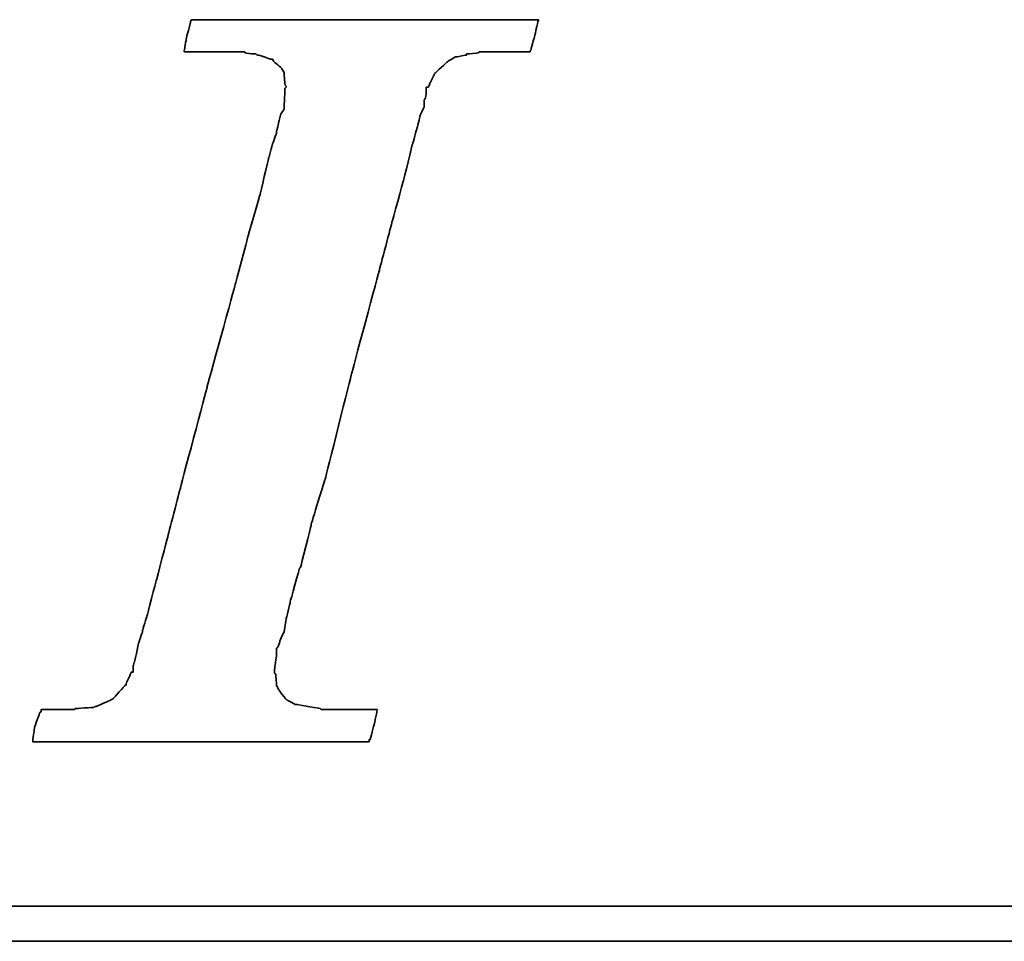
# Model space of a CAD drawing. Header units: millimetres. Extents: x 8 to 287, y -34 to 54.
# Tile 31 of 51: x 209.92 to 211.99, y -9.46 to -7.52. Entities that reach past the tile are written whole.
import ezdxf

# ---------------------------------------------------------------- set-up
doc = ezdxf.new("R2010")
doc.units = ezdxf.units.MM
doc.header["$LTSCALE"] = 0.15
doc.layers.add('DIM', color=4, linetype='CONTINUOUS')
doc.layers.add('layer 1', color=7, linetype='CONTINUOUS')

# ---------------------------------------------------------------- blocks, each defined once
blk = doc.blocks.new('TBI MOTION logo(完整正式版)')
at = {"layer": 'layer 1', "color": 22, "lineweight": 35}
for points, knots in [([(-40.59125, -7.94375), (-40.59125, -7.94375), (-40.97375, -7.94375), (-40.97375, -7.94375), (-40.97375, -7.94375), (-40.97375, -7.94375), (-41.38125, -7.94375), (-41.38125, -7.94375), (-41.38125, -7.94375), (-41.38125, -7.94375), (-41.54875, -7.94375), (-41.54875, -7.94375), (-41.54875, -7.94375), (-41.54875, -7.94375), (-41.59875, -7.94375), (-41.59875, -7.94375), (-41.59875, -7.94375), (-41.59875, -7.94375), (-41.88375, -7.94375), (-41.88375, -7.94375), (-41.88375, -7.94375), (-41.88375, -7.94375), (-41.90875, -7.91875), (-41.90875, -7.91875), (-41.90875, -7.91875), (-41.90875, -7.91875), (-42.19875, -7.87125), (-42.19875, -7.87125), (-42.19875, -7.87125), (-42.19875, -7.87125), (-42.43875, -7.82375), (-42.43875, -7.82375), (-42.43875, -7.82375), (-42.43875, -7.82375), (-42.45875, -7.82375), (-42.45875, -7.82375), (-42.45875, -7.82375), (-42.45875, -7.82375), (-42.48625, -7.82375), (-42.48625, -7.82375), (-42.48625, -7.82375), (-42.48625, -7.82375), (-42.67625, -7.72375), (-42.67625, -7.72375), (-42.67625, -7.72375), (-42.67625, -7.72375), (-42.70125, -7.70375), (-42.70125, -7.70375), (-42.70125, -7.70375), (-42.70125, -7.70375), (-42.72375, -7.67875), (-42.72375, -7.67875), (-42.72375, -7.67875), (-42.72375, -7.67875), (-42.86875, -7.48875), (-42.86875, -7.48875), (-42.86875, -7.48875), (-42.86875, -7.48875), (-42.89375, -7.43875), (-42.89375, -7.43875), (-42.89375, -7.43875), (-42.89375, -7.43875), (-42.91875, -7.38875), (-42.91875, -7.38875), (-42.91875, -7.38875), (-42.91875, -7.38875), (-42.93875, -7.12875), (-42.93875, -7.12875), (-42.93875, -7.12875), (-42.93875, -7.12875), (-42.96375, -7.10375), (-42.96375, -7.10375), (-42.96375, -7.10375), (-42.96375, -7.10375), (-42.96375, -7.05375), (-42.96375, -7.05375), (-42.96375, -7.05375), (-42.96375, -7.05375), (-42.96375, -7.00875), (-42.96375, -7.00875), (-42.96375, -7.00875), (-42.96375, -7.00875), (-42.91875, -6.69625), (-42.91875, -6.69625), (-42.91875, -6.69625), (-42.91875, -6.69625), (-42.91875, -6.62375), (-42.91875, -6.62375), (-42.91875, -6.62375), (-42.91875, -6.62375), (-42.91875, -6.59625), (-42.91875, -6.59625), (-42.91875, -6.59625), (-42.91875, -6.59625), (-42.91875, -6.57375), (-42.91875, -6.57375), (-42.91875, -6.57375), (-42.91875, -6.57375), (-42.91875, -6.52875), (-42.91875, -6.52875), (-42.91875, -6.52875), (-42.91875, -6.52875), (-42.89375, -6.50375), (-42.89375, -6.50375), (-42.89375, -6.50375), (-42.89375, -6.50375), (-42.84375, -6.38375), (-42.84375, -6.38375), (-42.84375, -6.38375), (-42.84375, -6.38375), (-42.84375, -6.35875), (-42.84375, -6.35875), (-42.84375, -6.35875), (-42.84375, -6.35875), (-42.74625, -6.14375), (-42.74625, -6.14375), (-42.74625, -6.14375), (-42.74625, -6.14375), (-42.70125, -5.85375), (-42.70125, -5.85375), (-42.70125, -5.85375), (-42.70125, -5.85375), (-42.60375, -5.47125), (-42.60375, -5.47125), (-42.60375, -5.47125), (-42.60375, -5.47125), (-42.60375, -5.44875), (-42.60375, -5.44875), (-42.60375, -5.44875), (-42.60375, -5.44875), (-42.38875, -4.67875), (-42.38875, -4.67875), (-42.38875, -4.67875), (-42.38875, -4.67875), (-42.36375, -4.65375), (-42.36375, -4.65375), (-42.36375, -4.65375), (-42.36375, -4.65375), (-42.12375, -3.69625), (-42.12375, -3.69625), (-42.12375, -3.69625), (-42.12375, -3.69625), (-42.12375, -3.67374), (-42.12375, -3.67374), (-42.12375, -3.67374), (-42.12375, -3.67374), (-41.78875, -2.59374), (-41.78875, -2.59374), (-41.78875, -2.59374), (-41.78875, -2.59374), (-41.18875, -0.19375), (-41.18875, -0.19375), (-41.18875, -0.19375), (-41.18875, -0.19375), (-40.54375, 2.20624), (-40.54375, 2.20624), (-40.54375, 2.20624), (-40.54375, 2.20624), (-40.25375, 3.30875), (-40.25375, 3.30875), (-40.25375, 3.30875), (-40.25375, 3.30875), (-39.98875, 4.27125), (-39.98875, 4.27125), (-39.98875, 4.27125), (-39.98875, 4.27125), (-39.77375, 5.13125), (-39.77375, 5.13125), (-39.77375, 5.13125), (-39.77375, 5.13125), (-39.67875, 5.47125), (-39.67875, 5.47125), (-39.67875, 5.47125), (-39.67875, 5.47125), (-39.60375, 5.75625), (-39.60375, 5.75625), (-39.60375, 5.75625), (-39.60375, 5.75625), (-39.60375, 5.78125), (-39.60375, 5.78125), (-39.60375, 5.78125), (-39.60375, 5.78125), (-39.50875, 5.97125), (-39.50875, 5.97125), (-39.50875, 5.97125), (-39.50875, 5.97125), (-39.50875, 6.13875), (-39.50875, 6.13875), (-39.50875, 6.13875), (-39.50875, 6.13875), (-39.48625, 6.16625), (-39.48625, 6.16625), (-39.48625, 6.16625), (-39.48625, 6.16625), (-39.46125, 6.28625), (-39.46125, 6.28625), (-39.46125, 6.28625), (-39.46125, 6.28625), (-39.46125, 6.42625), (-39.46125, 6.42625), (-39.46125, 6.42625), (-39.46125, 6.42625), (-39.41375, 6.42625), (-39.41375, 6.42625), (-39.41375, 6.42625), (-39.41375, 6.42625), (-39.29375, 6.69125), (-39.29375, 6.69125), (-39.29375, 6.69125), (-39.29375, 6.69125), (-39.26875, 6.74125), (-39.26875, 6.74125), (-39.26875, 6.74125), (-39.26875, 6.74125), (-39.24375, 6.76625), (-39.24375, 6.76625), (-39.24375, 6.76625), (-39.24375, 6.76625), (-38.98375, 7.00624), (-38.98375, 7.00624), (-38.98375, 7.00624), (-38.98375, 7.00624), (-38.95625, 7.02624), (-38.95625, 7.02624), (-38.95625, 7.02624), (-38.95625, 7.02624), (-38.78875, 7.12624), (-38.78875, 7.12624), (-38.78875, 7.12624), (-38.78875, 7.12624), (-38.76375, 7.12624), (-38.76375, 7.12624), (-38.76375, 7.12624), (-38.76375, 7.12624), (-38.74375, 7.12624), (-38.74375, 7.12624), (-38.74375, 7.12624), (-38.74375, 7.12624), (-38.52875, 7.17125), (-38.52875, 7.17125), (-38.52875, 7.17125), (-38.52875, 7.17125), (-38.52875, 7.19624), (-38.52875, 7.19624), (-38.52875, 7.19624), (-38.52875, 7.19624), (-38.50375, 7.19624), (-38.50375, 7.19624), (-38.50375, 7.19624), (-38.50375, 7.19624), (-38.26125, 7.21875), (-38.26125, 7.21875), (-38.26125, 7.21875), (-38.26125, 7.21875), (-38.23875, 7.24624), (-38.23875, 7.24624), (-38.23875, 7.24624), (-38.23875, 7.24624), (-38.21625, 7.24624), (-38.21625, 7.24624), (-38.21625, 7.24624), (-38.21625, 7.24624), (-38.18875, 7.24624), (-38.18875, 7.24624), (-38.18875, 7.24624), (-38.18875, 7.24624), (-37.90375, 7.24624), (-37.90375, 7.24624), (-37.90375, 7.24624), (-37.90375, 7.24624), (-37.85375, 7.24624), (-37.85375, 7.24624), (-37.85375, 7.24624), (-37.85375, 7.24624), (-37.75875, 7.24624), (-37.75875, 7.24624), (-37.75875, 7.24624), (-37.75875, 7.24624), (-37.42375, 7.24624), (-37.42375, 7.24624), (-37.42375, 7.24624), (-37.42375, 7.24624), (-37.08875, 7.24624), (-37.08875, 7.24624), (-37.08875, 7.24624), (-37.08875, 7.24624), (-37.06375, 7.24624), (-37.06375, 7.24624), (-37.06375, 7.24624), (-37.06375, 7.24624), (-37.06375, 7.26624), (-37.06375, 7.26624), (-37.06375, 7.26624), (-37.06375, 7.26624), (-37.03875, 7.29125), (-37.03875, 7.29125), (-37.03875, 7.29125), (-37.03875, 7.29125), (-37.03875, 7.31625), (-37.03875, 7.31625), (-37.03875, 7.31625), (-37.03875, 7.31625), (-36.94125, 7.67625), (-36.94125, 7.67625), (-36.94125, 7.67625), (-36.94125, 7.67625), (-36.86875, 7.98625), (-36.86875, 7.98625), (-36.86875, 7.98625), (-36.86875, 7.98625), (-36.98875, 7.98625), (-36.98875, 7.98625), (-36.98875, 7.98625), (-36.98875, 7.98625), (-37.42375, 7.98625), (-37.42375, 7.98625), (-37.42375, 7.98625), (-37.42375, 7.98625), (-37.94875, 7.98625), (-37.94875, 7.98625), (-37.94875, 7.98625), (-37.94875, 7.98625), (-38.57375, 7.98625), (-38.57375, 7.98625), (-38.57375, 7.98625), (-38.57375, 7.98625), (-39.29375, 7.98625), (-39.29375, 7.98625), (-39.29375, 7.98625), (-39.29375, 7.98625), (-40.82875, 7.98625), (-40.82875, 7.98625), (-40.82875, 7.98625), (-40.82875, 7.98625), (-42.36375, 7.98625), (-42.36375, 7.98625), (-42.36375, 7.98625), (-42.36375, 7.98625), (-43.08375, 7.98625), (-43.08375, 7.98625), (-43.08375, 7.98625), (-43.08375, 7.98625), (-43.70875, 7.98625), (-43.70875, 7.98625), (-43.70875, 7.98625), (-43.70875, 7.98625), (-44.23375, 7.98625), (-44.23375, 7.98625), (-44.23375, 7.98625), (-44.23375, 7.98625), (-44.66875, 7.98625), (-44.66875, 7.98625), (-44.66875, 7.98625), (-44.66875, 7.98625), (-44.88375, 7.98625), (-44.88375, 7.98625), (-44.88375, 7.98625), (-44.88375, 7.98625), (-44.90875, 7.94125), (-44.90875, 7.94125), (-44.90875, 7.94125), (-44.90875, 7.94125), (-44.90875, 7.91625), (-44.90875, 7.91625), (-44.90875, 7.91625), (-44.90875, 7.91625), (-45.00375, 7.55625), (-45.00375, 7.55625), (-45.00375, 7.55625), (-45.00375, 7.55625), (-45.05375, 7.24624), (-45.05375, 7.24624), (-45.05375, 7.24624), (-45.05375, 7.24624), (-44.61875, 7.24624), (-44.61875, 7.24624), (-44.61875, 7.24624), (-44.61875, 7.24624), (-44.11375, 7.24624), (-44.11375, 7.24624), (-44.11375, 7.24624), (-44.11375, 7.24624), (-43.99375, 7.24624), (-43.99375, 7.24624), (-43.99375, 7.24624), (-43.99375, 7.24624), (-43.94625, 7.24624), (-43.94625, 7.24624), (-43.94625, 7.24624), (-43.94625, 7.24624), (-43.92374, 7.24624), (-43.92374, 7.24624), (-43.92374, 7.24624), (-43.92374, 7.24624), (-43.65875, 7.24624), (-43.65875, 7.24624), (-43.65875, 7.24624), (-43.65875, 7.24624), (-43.63875, 7.21875), (-43.63875, 7.21875), (-43.63875, 7.21875), (-43.63875, 7.21875), (-43.46875, 7.19624), (-43.46875, 7.19624), (-43.46875, 7.19624), (-43.46875, 7.19624), (-43.39875, 7.19624), (-43.39875, 7.19624), (-43.39875, 7.19624), (-43.39875, 7.19624), (-43.37125, 7.17125), (-43.37125, 7.17125), (-43.37125, 7.17125), (-43.37125, 7.17125), (-43.34875, 7.17125), (-43.34875, 7.17125), (-43.34875, 7.17125), (-43.34875, 7.17125), (-43.20375, 7.12624), (-43.20375, 7.12624), (-43.20375, 7.12624), (-43.20375, 7.12624), (-43.05875, 7.07624), (-43.05875, 7.07624), (-43.05875, 7.07624), (-43.05875, 7.07624), (-43.01375, 7.07624), (-43.01375, 7.07624), (-43.01375, 7.07624), (-43.01375, 7.07624), (-42.98875, 7.02624), (-42.98875, 7.02624), (-42.98875, 7.02624), (-42.98875, 7.02624), (-42.79875, 6.86125), (-42.79875, 6.86125), (-42.79875, 6.86125), (-42.79875, 6.86125), (-42.77375, 6.81125), (-42.77375, 6.81125), (-42.77375, 6.81125), (-42.77375, 6.81125), (-42.74625, 6.76625), (-42.74625, 6.76625), (-42.74625, 6.76625), (-42.74625, 6.76625), (-42.72375, 6.47625), (-42.72375, 6.47625), (-42.72375, 6.47625), (-42.72375, 6.47625), (-42.70125, 6.45124), (-42.70125, 6.45124), (-42.70125, 6.45124), (-42.70125, 6.45124), (-42.70125, 6.42625), (-42.70125, 6.42625), (-42.70125, 6.42625), (-42.70125, 6.42625), (-42.72375, 6.40625), (-42.72375, 6.40625), (-42.72375, 6.40625), (-42.72375, 6.40625), (-42.74625, 5.97125), (-42.74625, 5.97125), (-42.74625, 5.97125), (-42.74625, 5.97125), (-42.74625, 5.94625), (-42.74625, 5.94625), (-42.74625, 5.94625), (-42.74625, 5.94625), (-42.74625, 5.92625), (-42.74625, 5.92625), (-42.74625, 5.92625), (-42.74625, 5.92625), (-42.77375, 5.87625), (-42.77375, 5.87625), (-42.77375, 5.87625), (-42.77375, 5.87625), (-42.81875, 5.80625), (-42.81875, 5.80625), (-42.81875, 5.80625), (-42.81875, 5.80625), (-42.86875, 5.63625), (-42.86875, 5.63625), (-42.86875, 5.63625), (-42.86875, 5.63625), (-42.91875, 5.39625), (-42.91875, 5.39625), (-42.91875, 5.39625), (-42.91875, 5.39625), (-42.91875, 5.37124), (-42.91875, 5.37124), (-42.91875, 5.37124), (-42.91875, 5.37124), (-43.01375, 5.10874), (-43.01375, 5.10874), (-43.01375, 5.10874), (-43.01375, 5.10874), (-43.10875, 4.77124), (-43.10875, 4.77124), (-43.10875, 4.77124), (-43.10875, 4.77124), (-43.29875, 3.95625), (-43.29875, 3.95625), (-43.29875, 3.95625), (-43.29875, 3.95625), (-43.58875, 2.95125), (-43.58875, 2.95125), (-43.58875, 2.95125), (-43.58875, 2.95125), (-43.87375, 1.87125), (-43.87375, 1.87125), (-43.87375, 1.87125), (-43.87375, 1.87125), (-44.52625, -0.50374), (-44.52625, -0.50374), (-44.52625, -0.50374), (-44.52625, -0.50374), (-45.14875, -2.85375), (-45.14875, -2.85375), (-45.14875, -2.85375), (-45.14875, -2.85375), (-45.43375, -3.95875), (-45.43375, -3.95875), (-45.43375, -3.95875), (-45.43375, -3.95875), (-45.69875, -4.96875), (-45.69875, -4.96875), (-45.69875, -4.96875), (-45.69875, -4.96875), (-45.91375, -5.78375), (-45.91375, -5.78375), (-45.91375, -5.78375), (-45.91375, -5.78375), (-46.01375, -6.11875), (-46.01375, -6.11875), (-46.01375, -6.11875), (-46.01375, -6.11875), (-46.01375, -6.14375), (-46.01375, -6.14375), (-46.01375, -6.14375), (-46.01375, -6.14375), (-46.10875, -6.40875), (-46.10875, -6.40875), (-46.10875, -6.40875), (-46.10875, -6.40875), (-46.15375, -6.64875), (-46.15375, -6.64875), (-46.15375, -6.64875), (-46.15375, -6.64875), (-46.20375, -6.83875), (-46.20375, -6.83875), (-46.20375, -6.83875), (-46.20375, -6.83875), (-46.22875, -6.93375), (-46.22875, -6.93375), (-46.22875, -6.93375), (-46.22875, -6.93375), (-46.22875, -7.07875), (-46.22875, -7.07875), (-46.22875, -7.07875), (-46.22875, -7.07875), (-46.27375, -7.07875), (-46.27375, -7.07875), (-46.27375, -7.07875), (-46.27375, -7.07875), (-46.39375, -7.34375), (-46.39375, -7.34375), (-46.39375, -7.34375), (-46.39375, -7.34375), (-46.39375, -7.36875), (-46.39375, -7.36875), (-46.39375, -7.36875), (-46.39375, -7.36875), (-46.42125, -7.38875), (-46.42125, -7.38875), (-46.42125, -7.38875), (-46.42125, -7.38875), (-46.68375, -7.67875), (-46.68375, -7.67875), (-46.68375, -7.67875), (-46.68375, -7.67875), (-46.70875, -7.70375), (-46.70875, -7.70375), (-46.70875, -7.70375), (-46.70875, -7.70375), (-46.75375, -7.72375), (-46.75375, -7.72375), (-46.75375, -7.72375), (-46.75375, -7.72375), (-47.08875, -7.87125), (-47.08875, -7.87125), (-47.08875, -7.87125), (-47.08875, -7.87125), (-47.11625, -7.87125), (-47.11625, -7.87125), (-47.11625, -7.87125), (-47.11625, -7.87125), (-47.13875, -7.89375), (-47.13875, -7.89375), (-47.13875, -7.89375), (-47.13875, -7.89375), (-47.56875, -7.91875), (-47.56875, -7.91875), (-47.56875, -7.91875), (-47.56875, -7.91875), (-47.59625, -7.94375), (-47.59625, -7.94375), (-47.59625, -7.94375), (-47.59625, -7.94375), (-47.64375, -7.94375), (-47.64375, -7.94375), (-47.64375, -7.94375), (-47.64375, -7.94375), (-47.73625, -7.94375), (-47.73625, -7.94375), (-47.73625, -7.94375), (-47.73625, -7.94375), (-48.07375, -7.94375), (-48.07375, -7.94375), (-48.07375, -7.94375), (-48.07375, -7.94375), (-48.36125, -7.94375), (-48.36125, -7.94375), (-48.36125, -7.94375), (-48.36125, -7.94375), (-48.36125, -7.96625), (-48.36125, -7.96625), (-48.36125, -7.96625), (-48.36125, -7.96625), (-48.36125, -7.99125), (-48.36125, -7.99125), (-48.36125, -7.99125), (-48.36125, -7.99125), (-48.38875, -8.01375), (-48.38875, -8.01375), (-48.38875, -8.01375), (-48.38875, -8.01375), (-48.50875, -8.34875), (-48.50875, -8.34875), (-48.50875, -8.34875), (-48.50875, -8.34875), (-48.55375, -8.68625), (-48.55375, -8.68625), (-48.55375, -8.68625), (-48.55375, -8.68625), (-48.45875, -8.68625), (-48.45875, -8.68625), (-48.45875, -8.68625), (-48.45875, -8.68625), (-48.07375, -8.68625), (-48.07375, -8.68625), (-48.07375, -8.68625), (-48.07375, -8.68625), (-47.52375, -8.68625), (-47.52375, -8.68625), (-47.52375, -8.68625), (-47.52375, -8.68625), (-46.92375, -8.68625), (-46.92375, -8.68625), (-46.92375, -8.68625), (-46.92375, -8.68625), (-46.25375, -8.68625), (-46.25375, -8.68625), (-46.25375, -8.68625), (-46.25375, -8.68625), (-46.20375, -8.68625), (-46.20375, -8.68625), (-46.20375, -8.68625), (-46.20375, -8.68625), (-44.71375, -8.68625), (-44.71375, -8.68625), (-44.71375, -8.68625), (-44.71375, -8.68625), (-43.22875, -8.68625), (-43.22875, -8.68625), (-43.22875, -8.68625), (-43.22875, -8.68625), (-42.55875, -8.68625), (-42.55875, -8.68625), (-42.55875, -8.68625), (-42.55875, -8.68625), (-42.50875, -8.68625), (-42.50875, -8.68625), (-42.50875, -8.68625), (-42.50875, -8.68625), (-41.93375, -8.68625), (-41.93375, -8.68625), (-41.93375, -8.68625), (-41.93375, -8.68625), (-41.38125, -8.68625), (-41.38125, -8.68625), (-41.38125, -8.68625), (-41.38125, -8.68625), (-40.97375, -8.68625), (-40.97375, -8.68625), (-40.97375, -8.68625), (-40.97375, -8.68625), (-40.78125, -8.68625), (-40.78125, -8.68625), (-40.78125, -8.68625), (-40.78125, -8.68625), (-40.78125, -8.63875), (-40.78125, -8.63875), (-40.78125, -8.63875), (-40.78125, -8.63875), (-40.75875, -8.63875), (-40.75875, -8.63875), (-40.75875, -8.63875), (-40.75875, -8.63875), (-40.66375, -8.27875), (-40.66375, -8.27875), (-40.66375, -8.27875), (-40.66375, -8.27875), (-40.59125, -7.94375), (-40.59125, -7.94375)], [0, 0, 0, 0, 0.00558659, 0.00558659, 0.00558659, 0.0055866, 0.01117318, 0.01117318, 0.01117318, 0.01117319, 0.01675978, 0.01675978, 0.01675978, 0.01675979, 0.02234637, 0.02234637, 0.02234637, 0.02234638, 0.02793296, 0.02793296, 0.02793296, 0.02793297, 0.03351955, 0.03351955, 0.03351955, 0.03351956, 0.03910615, 0.03910615, 0.03910615, 0.03910616, 0.04469274, 0.04469274, 0.04469274, 0.04469275, 0.05027933, 0.05027933, 0.05027933, 0.05027934, 0.05586592, 0.05586592, 0.05586592, 0.05586593, 0.06145251, 0.06145251, 0.06145251, 0.06145252, 0.06703911, 0.06703911, 0.06703911, 0.06703912, 0.0726257, 0.0726257, 0.0726257, 0.07262571, 0.07821229, 0.07821229, 0.07821229, 0.0782123, 0.08379888, 0.08379888, 0.08379888, 0.08379889, 0.08938547, 0.08938547, 0.08938547, 0.08938548, 0.09497207, 0.09497207, 0.09497207, 0.09497208, 0.10055866, 0.10055866, 0.10055866, 0.10055867, 0.10614525, 0.10614525, 0.10614525, 0.10614526, 0.11173184, 0.11173184, 0.11173184, 0.11173185, 0.11731844, 0.11731844, 0.11731844, 0.11731845, 0.12290503, 0.12290503, 0.12290503, 0.12290504, 0.12849162, 0.12849162, 0.12849162, 0.12849163, 0.13407821, 0.13407821, 0.13407821, 0.13407822, 0.1396648, 0.1396648, 0.1396648, 0.13966481, 0.1452514, 0.1452514, 0.1452514, 0.14525141, 0.15083799, 0.15083799, 0.15083799, 0.150838, 0.15642458, 0.15642458, 0.15642458, 0.15642459, 0.16201117, 0.16201117, 0.16201117, 0.16201118, 0.16759777, 0.16759777, 0.16759777, 0.16759778, 0.17318436, 0.17318436, 0.17318436, 0.17318437, 0.17877095, 0.17877095, 0.17877095, 0.17877096, 0.18435754, 0.18435754, 0.18435754, 0.18435755, 0.18994413, 0.18994413, 0.18994413, 0.18994414, 0.19553073, 0.19553073, 0.19553073, 0.19553074, 0.20111732, 0.20111732, 0.20111732, 0.20111733, 0.20670391, 0.20670391, 0.20670391, 0.20670392, 0.2122905, 0.2122905, 0.2122905, 0.21229051, 0.21787709, 0.21787709, 0.21787709, 0.2178771, 0.22346369, 0.22346369, 0.22346369, 0.2234637, 0.22905028, 0.22905028, 0.22905028, 0.22905029, 0.23463687, 0.23463687, 0.23463687, 0.23463688, 0.24022346, 0.24022346, 0.24022346, 0.24022347, 0.24581006, 0.24581006, 0.24581006, 0.24581007, 0.25139665, 0.25139665, 0.25139665, 0.25139666, 0.25698324, 0.25698324, 0.25698324, 0.25698325, 0.26256983, 0.26256983, 0.26256983, 0.26256984, 0.26815642, 0.26815642, 0.26815642, 0.26815643, 0.27374302, 0.27374302, 0.27374302, 0.27374303, 0.27932961, 0.27932961, 0.27932961, 0.27932962, 0.2849162, 0.2849162, 0.2849162, 0.28491621, 0.29050279, 0.29050279, 0.29050279, 0.2905028, 0.29608939, 0.29608939, 0.29608939, 0.2960894, 0.30167598, 0.30167598, 0.30167598, 0.30167599, 0.30726257, 0.30726257, 0.30726257, 0.30726258, 0.31284916, 0.31284916, 0.31284916, 0.31284917, 0.31843575, 0.31843575, 0.31843575, 0.31843576, 0.32402235, 0.32402235, 0.32402235, 0.32402236, 0.32960894, 0.32960894, 0.32960894, 0.32960895, 0.33519553, 0.33519553, 0.33519553, 0.33519554, 0.34078212, 0.34078212, 0.34078212, 0.34078213, 0.34636872, 0.34636872, 0.34636872, 0.34636873, 0.35195531, 0.35195531, 0.35195531, 0.35195532, 0.3575419, 0.3575419, 0.3575419, 0.35754191, 0.36312849, 0.36312849, 0.36312849, 0.3631285, 0.36871508, 0.36871508, 0.36871508, 0.36871509, 0.37430168, 0.37430168, 0.37430168, 0.37430169, 0.37988827, 0.37988827, 0.37988827, 0.37988828, 0.38547486, 0.38547486, 0.38547486, 0.38547487, 0.39106145, 0.39106145, 0.39106145, 0.39106146, 0.39664804, 0.39664804, 0.39664804, 0.39664805, 0.40223464, 0.40223464, 0.40223464, 0.40223465, 0.40782123, 0.40782123, 0.40782123, 0.40782124, 0.41340782, 0.41340782, 0.41340782, 0.41340783, 0.41899441, 0.41899441, 0.41899441, 0.41899442, 0.42458101, 0.42458101, 0.42458101, 0.42458102, 0.4301676, 0.4301676, 0.4301676, 0.43016761, 0.43575419, 0.43575419, 0.43575419, 0.4357542, 0.44134078, 0.44134078, 0.44134078, 0.44134079, 0.44692737, 0.44692737, 0.44692737, 0.44692738, 0.45251397, 0.45251397, 0.45251397, 0.45251398, 0.45810056, 0.45810056, 0.45810056, 0.45810057, 0.46368715, 0.46368715, 0.46368715, 0.46368716, 0.46927374, 0.46927374, 0.46927374, 0.46927375, 0.47486034, 0.47486034, 0.47486034, 0.47486035, 0.48044693, 0.48044693, 0.48044693, 0.48044694, 0.48603352, 0.48603352, 0.48603352, 0.48603353, 0.49162011, 0.49162011, 0.49162011, 0.49162012, 0.4972067, 0.4972067, 0.4972067, 0.49720671, 0.5027933, 0.5027933, 0.5027933, 0.50279331, 0.50837989, 0.50837989, 0.50837989, 0.5083799, 0.51396648, 0.51396648, 0.51396648, 0.51396649, 0.51955307, 0.51955307, 0.51955307, 0.51955308, 0.52513966, 0.52513966, 0.52513966, 0.52513967, 0.53072626, 0.53072626, 0.53072626, 0.53072627, 0.53631285, 0.53631285, 0.53631285, 0.53631286, 0.54189944, 0.54189944, 0.54189944, 0.54189945, 0.54748603, 0.54748603, 0.54748603, 0.54748604, 0.55307263, 0.55307263, 0.55307263, 0.55307264, 0.55865922, 0.55865922, 0.55865922, 0.55865923, 0.56424581, 0.56424581, 0.56424581, 0.56424582, 0.5698324, 0.5698324, 0.5698324, 0.56983241, 0.57541899, 0.57541899, 0.57541899, 0.575419, 0.58100559, 0.58100559, 0.58100559, 0.5810056, 0.58659218, 0.58659218, 0.58659218, 0.58659219, 0.59217877, 0.59217877, 0.59217877, 0.59217878, 0.59776536, 0.59776536, 0.59776536, 0.59776537, 0.60335196, 0.60335196, 0.60335196, 0.60335197, 0.60893855, 0.60893855, 0.60893855, 0.60893856, 0.61452514, 0.61452514, 0.61452514, 0.61452515, 0.62011173, 0.62011173, 0.62011173, 0.62011174, 0.62569832, 0.62569832, 0.62569832, 0.62569833, 0.63128492, 0.63128492, 0.63128492, 0.63128493, 0.63687151, 0.63687151, 0.63687151, 0.63687152, 0.6424581, 0.6424581, 0.6424581, 0.64245811, 0.64804469, 0.64804469, 0.64804469, 0.6480447, 0.65363128, 0.65363128, 0.65363128, 0.65363129, 0.65921788, 0.65921788, 0.65921788, 0.65921789, 0.66480447, 0.66480447, 0.66480447, 0.66480448, 0.67039106, 0.67039106, 0.67039106, 0.67039107, 0.67597765, 0.67597765, 0.67597765, 0.67597766, 0.68156425, 0.68156425, 0.68156425, 0.68156426, 0.68715084, 0.68715084, 0.68715084, 0.68715085, 0.69273743, 0.69273743, 0.69273743, 0.69273744, 0.69832402, 0.69832402, 0.69832402, 0.69832403, 0.70391061, 0.70391061, 0.70391061, 0.70391062, 0.70949721, 0.70949721, 0.70949721, 0.70949722, 0.7150838, 0.7150838, 0.7150838, 0.71508381, 0.72067039, 0.72067039, 0.72067039, 0.7206704, 0.72625698, 0.72625698, 0.72625698, 0.72625699, 0.73184358, 0.73184358, 0.73184358, 0.73184359, 0.73743017, 0.73743017, 0.73743017, 0.73743018, 0.74301676, 0.74301676, 0.74301676, 0.74301677, 0.74860335, 0.74860335, 0.74860335, 0.74860336, 0.75418994, 0.75418994, 0.75418994, 0.75418995, 0.75977654, 0.75977654, 0.75977654, 0.75977655, 0.76536313, 0.76536313, 0.76536313, 0.76536314, 0.77094972, 0.77094972, 0.77094972, 0.77094973, 0.77653631, 0.77653631, 0.77653631, 0.77653632, 0.78212291, 0.78212291, 0.78212291, 0.78212292, 0.7877095, 0.7877095, 0.7877095, 0.78770951, 0.79329609, 0.79329609, 0.79329609, 0.7932961, 0.79888268, 0.79888268, 0.79888268, 0.79888269, 0.80446927, 0.80446927, 0.80446927, 0.80446928, 0.81005587, 0.81005587, 0.81005587, 0.81005588, 0.81564246, 0.81564246, 0.81564246, 0.81564247, 0.82122905, 0.82122905, 0.82122905, 0.82122906, 0.82681564, 0.82681564, 0.82681564, 0.82681565, 0.83240223, 0.83240223, 0.83240223, 0.83240224, 0.83798883, 0.83798883, 0.83798883, 0.83798884, 0.84357542, 0.84357542, 0.84357542, 0.84357543, 0.84916201, 0.84916201, 0.84916201, 0.84916202, 0.8547486, 0.8547486, 0.8547486, 0.85474861, 0.8603352, 0.8603352, 0.8603352, 0.86033521, 0.86592179, 0.86592179, 0.86592179, 0.8659218, 0.87150838, 0.87150838, 0.87150838, 0.87150839, 0.87709497, 0.87709497, 0.87709497, 0.87709498, 0.88268156, 0.88268156, 0.88268156, 0.88268157, 0.88826816, 0.88826816, 0.88826816, 0.88826817, 0.89385475, 0.89385475, 0.89385475, 0.89385476, 0.89944134, 0.89944134, 0.89944134, 0.89944135, 0.90502793, 0.90502793, 0.90502793, 0.90502794, 0.91061453, 0.91061453, 0.91061453, 0.91061454, 0.91620112, 0.91620112, 0.91620112, 0.91620113, 0.92178771, 0.92178771, 0.92178771, 0.92178772, 0.9273743, 0.9273743, 0.9273743, 0.92737431, 0.93296089, 0.93296089, 0.93296089, 0.9329609, 0.93854749, 0.93854749, 0.93854749, 0.9385475, 0.94413408, 0.94413408, 0.94413408, 0.94413409, 0.94972067, 0.94972067, 0.94972067, 0.94972068, 0.95530726, 0.95530726, 0.95530726, 0.95530727, 0.96089385, 0.96089385, 0.96089385, 0.96089386, 0.96648045, 0.96648045, 0.96648045, 0.96648046, 0.97206704, 0.97206704, 0.97206704, 0.97206705, 0.97765363, 0.97765363, 0.97765363, 0.97765364, 0.98324022, 0.98324022, 0.98324022, 0.98324023, 0.98882682, 0.98882682, 0.98882682, 0.98882683, 0.99441341, 0.99441341, 0.99441341, 0.99441342, 1, 1, 1, 1]), ([(75.90875, -9.47875), (75.90875, -9.47875), (75.90875, -12.28625), (75.90875, -12.28625), (75.90875, -12.28625), (75.90875, -12.28625), (75.90875, -12.47875), (75.90875, -12.47875), (75.90875, -12.47875), (75.90875, -12.47875), (75.71625, -12.47875), (75.71625, -12.47875), (75.71625, -12.47875), (75.71625, -12.47875), (-88.32875, -12.47875), (-88.32875, -12.47875), (-88.32875, -12.47875), (-88.32875, -12.47875), (-88.32875, -13.29375), (-88.32875, -13.29375), (-88.32875, -13.29375), (-88.32875, -13.29375), (82.89125, -13.29375), (82.89125, -13.29375), (82.89125, -13.29375), (82.89125, -13.29375), (75.90875, -9.47875), (75.90875, -9.47875)], [0, 0, 0, 0, 0.14285714, 0.14285714, 0.14285714, 0.14285715, 0.28571429, 0.28571429, 0.28571429, 0.2857143, 0.42857143, 0.42857143, 0.42857143, 0.42857144, 0.57142857, 0.57142857, 0.57142857, 0.57142858, 0.71428571, 0.71428571, 0.71428571, 0.71428572, 0.85714286, 0.85714286, 0.85714286, 0.85714287, 1, 1, 1, 1])]:
    blk.add_open_spline(points, degree=3, knots=knots, dxfattribs=at)

msp = doc.modelspace()

# ---------------------------------------------------------------- block references
at = {"layer": 'DIM', "color": 0, "xscale": 0.0912171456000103, "yscale": 0.0912171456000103, "zscale": 0.0912171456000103}
msp.add_blockref('TBI MOTION logo(完整正式版)', (214.3729, -8.2475), dxfattribs=at)

doc.saveas('drawing.dxf')
